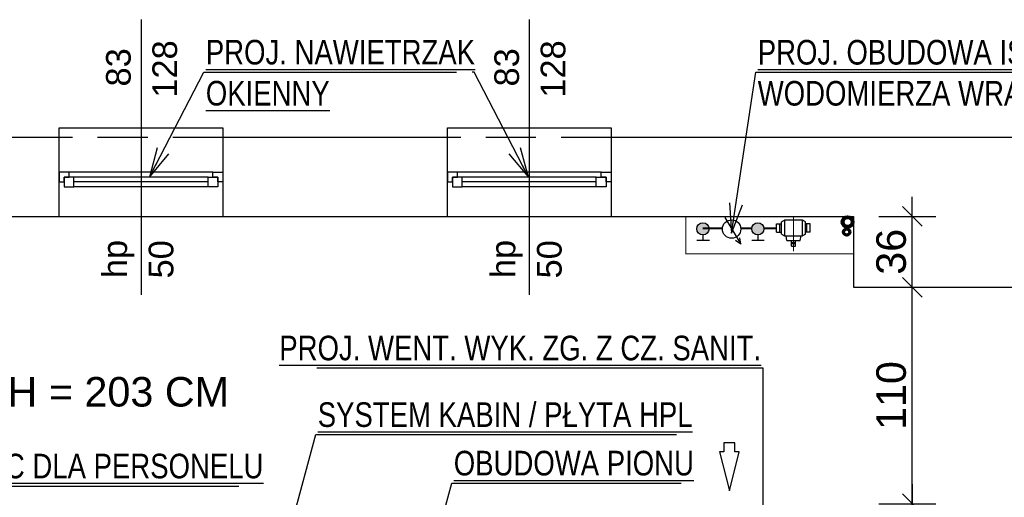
# Model space of a CAD drawing. Header units: inches. Extents: x -663 to 1208, y -7370 to -755.
# Tile 9 of 13: x -119 to 381, y -5120 to -4878. Entities that reach past the tile are written whole.
import ezdxf
from ezdxf import colors
from ezdxf.entities.mleader import LeaderData, LeaderLine
from ezdxf.enums import TextEntityAlignment as Align
from ezdxf.math import Vec2, Vec3

# ---------------------------------------------------------------- set-up
doc = ezdxf.new("R2010")
doc.units = ezdxf.units.IN
doc.header["$MEASUREMENT"] = 0
doc.linetypes.add('DASHDOT', pattern=[25.4, 12.7, -6.35, 0, -6.35])
doc.linetypes.add('DASHED', pattern=[19.05, 12.7, -6.35])
for name, color, linetype, lineweight in [('$CIANY', 7, 'Continuous', 30), ('1', 7, 'Continuous', 18), ('IS_kanali', 34, 'Continuous', 80), ('IS_wentylacja_wywiew', 192, 'Continuous', 30), ('OPIS', 7, 'Continuous', 25), ('woda-proj', 5, 'Continuous', 70)]:
    doc.layers.add(name, color=color, linetype=linetype, lineweight=lineweight)
for name, color, linetype in [('AI_005_Txt_bd', 134, 'Continuous'), ('AI_006_Dim_bd', 252, 'Continuous'), ('AI_091_Ściana_inw_bd', 174, 'Continuous'), ('AI_101_Ściana_proj_bd', 6, 'Continuous'), ('AI_103_Nadproże_bd', 216, 'DASHED'), ('AI_109_Okna_bd', 152, 'Continuous'), ('AI_110_Okna_txt_bd', 134, 'Continuous')]:
    doc.layers.add(name, color=color, linetype=linetype)
doc.styles.add('Arial_15', font='txt', dxfattribs={"height": 15})
doc.styles.add('BIKTS', font='BIKROMSW.SHX', dxfattribs={"width": 0.8})
doc.dimstyles.new('Wymiary', dxfattribs={"dimtxt": 15, "dimasz": 10, "dimexe": 12, "dimexo": 10, "dimgap": 3, "dimtad": 1, "dimdec": 0, "dimzin": 0, "dimdsep": 46, "dimtxsty": 'Arial_15', "dimblk": 'OBLIQUE', "dimcen": 0.09, "dimdle": 10, "dimclrt": 134, "dimadec": 0, "dimazin": 0, "dimtfac": 1, "dimtdec": 0, "dimtofl": 0, "dimtmove": 0, "dimatfit": 1, "dimldrblk": 'OBLIQUE', "dimfxl": 17, "dimfxlon": 1, "dimtolj": 1, "dimtzin": 0, "dimarcsym": 0})

# ---------------------------------------------------------------- blocks, each defined once
blk = doc.blocks.new('_Oblique')
at = {"color": 0, "linetype": 'ByBlock', "lineweight": -2}
blk.add_line((-0.5, -0.5), (0.5, 0.5), dxfattribs=at)
blk = doc.blocks.new('*D2269')
at = {"layer": 'AI_006_Dim_bd', "color": 0, "lineweight": -2}
for p, q in [((334, -5133.63), (334, -5003.63)), ((317, -5013.63), (346, -5013.63)), ((317, -5123.63), (346, -5123.63))]:
    blk.add_line(p, q, dxfattribs=at)
at = {"layer": 'Defpoints', "color": 0}
for p in [(304.16, -5013.63), (334, -5013.63), (228.16, -5123.63)]:
    blk.add_point(p, dxfattribs=at)
at = {"layer": 'AI_006_Dim_bd', "color": 0, "linetype": 'ByBlock', "lineweight": -2, "xscale": 10, "yscale": 10, "zscale": 10}
for p, rotation in [((334, -5013.63), 90), ((334, -5123.63), 270)]:
    blk.add_blockref('_Oblique', p, dxfattribs=dict(at, rotation=rotation))
at = {"layer": 'AI_006_Dim_bd', "color": 134, "insert": (323.34, -5068.63), "char_height": 15, "attachment_point": 5, "rotation": 90, "style": 'Arial_15'}
blk.add_mtext('\\A1;110', dxfattribs=at)
blk = doc.blocks.new('*D2374')
at = {"layer": 'AI_006_Dim_bd', "color": 0, "lineweight": -2}
for p, q in [((334, -5113.63), (334, -5173.63)), ((317, -5123.63), (346, -5123.63)), ((317, -5163.63), (346, -5163.63))]:
    blk.add_line(p, q, dxfattribs=at)
at = {"layer": 'Defpoints', "color": 0}
for p in [(228.16, -5123.63), (228.16, -5163.63), (334, -5163.63)]:
    blk.add_point(p, dxfattribs=at)
at = {"layer": 'AI_006_Dim_bd', "color": 0, "linetype": 'ByBlock', "lineweight": -2, "xscale": 10, "yscale": 10, "zscale": 10}
for p, rotation in [((334, -5123.63), 90), ((334, -5163.63), 270)]:
    blk.add_blockref('_Oblique', p, dxfattribs=dict(at, rotation=rotation))
at = {"layer": 'AI_006_Dim_bd', "color": 134, "insert": (323.34, -5143.63), "char_height": 15, "attachment_point": 5, "rotation": 90, "style": 'Arial_15'}
blk.add_mtext('\\A1;40', dxfattribs=at)
blk = doc.blocks.new('*D2375')
at = {"layer": 'AI_006_Dim_bd', "color": 0, "lineweight": -2}
for p, q in [((334, -5023.63), (334, -4967.63)), ((317, -4977.63), (346, -4977.63)), ((317, -5013.63), (346, -5013.63))]:
    blk.add_line(p, q, dxfattribs=at)
at = {"layer": 'Defpoints', "color": 0}
for p in [(304.16, -4977.63), (334, -4977.63), (304.16, -5013.63)]:
    blk.add_point(p, dxfattribs=at)
at = {"layer": 'AI_006_Dim_bd', "color": 0, "linetype": 'ByBlock', "lineweight": -2, "xscale": 10, "yscale": 10, "zscale": 10}
for p, rotation in [((334, -4977.63), 90), ((334, -5013.63), 270)]:
    blk.add_blockref('_Oblique', p, dxfattribs=dict(at, rotation=rotation))
at = {"layer": 'AI_006_Dim_bd', "color": 134, "insert": (323.33, -4995.63), "char_height": 15, "attachment_point": 5, "rotation": 90, "style": 'Arial_15'}
blk.add_mtext('\\A1;36', dxfattribs=at)
blk = doc.blocks.new('WYM-ST2')
blk.add_line((0, 0), (-7.5, 0))
for points in [[(0, 0), (-15, 3.33)], [(-15, -3.33), (0, 0)]]:
    blk.add_lwpolyline(points)
blk = doc.blocks.new('A$C242b7823')
at = {"layer": 'IS_wentylacja_wywiew', "lineweight": 30}
blk.add_lwpolyline([(-4.86, 27.5), (0, 8.51), (0, 8.51), (4.86, 27.5), (4.86, 27.5), (2.65, 27.5), (2.65, 27.5), (2.65, 31.93), (2.65, 31.93), (-2.65, 31.93), (-2.65, 31.93), (-2.65, 27.5), (-2.65, 27.5), (-4.86, 27.5)], dxfattribs=at)

msp = doc.modelspace()

# ---------------------------------------------------------------- hatches: boundary and pattern name
at = {"layer": '$CIANY', "linetype": 'Continuous'}
h = msp.add_hatch(color=256, dxfattribs=at)
h.paths.add_polyline_path([(252.52, -4983.96, 1), (258.74, -4983.96, 1)])
h.paths.add_polyline_path([(224.66, -4983.96, 1), (230.89, -4983.96, 1)])

# ---------------------------------------------------------------- linework, layer by layer
for p, q in [((238.81, -4978.21), (246.95, -4991.78)), ((231.05, -4989.91), (224.66, -4989.91)), ((227.78, -4987.07), (227.78, -4989.91)), ((246.95, -4991.78), (244.28, -4989.81)), ((246.95, -4991.78), (246.48, -4988.58)), ((258.91, -4989.91), (252.51, -4989.91)), ((255.64, -4987.07), (255.64, -4989.91))]:
    msp.add_line(p, q, dxfattribs=at)
for centre, radius in [((242.31, -4984.09), 4.66), ((227.78, -4983.96), 3.11), ((255.63, -4983.96), 3.11)]:
    msp.add_circle(centre, radius, dxfattribs=at)
for points in [[(-98.84, -4937.63), (-98.84, -4932.63), (-15.84, -4932.63), (-15.84, -4937.63)], [(98.16, -4937.63), (98.16, -4932.63), (181.16, -4932.63), (181.16, -4937.63)], [(-98.84, -4977.63), (-15.84, -4977.63)], [(98.16, -4977.63), (181.16, -4977.63)]]:
    msp.add_lwpolyline(points)
at = {"layer": '1', "linetype": 'DASHDOT', "ltscale": 5}
msp.add_line((273.76, -4995.37), (273.76, -4978.02), dxfattribs=at)
at = {"layer": 'AI_091_Ściana_inw_bd', "linetype": 'Continuous', "ltscale": 0.5}
for points in [[(-185.84, -4998.63), (-185.84, -4977.63), (-98.84, -4977.63), (-98.84, -4937.63), (-225.84, -4937.63), (-225.84, -4998.63), (-185.84, -4998.63)], [(-15.84, -4977.63), (98.16, -4977.63), (98.16, -4937.63), (-15.84, -4937.63), (-15.84, -4977.63)], [(500.5, -4937.63), (181.16, -4937.63), (181.16, -4977.63)], [(181.16, -4977.63), (304.16, -4977.63), (304.16, -5013.63), (401.16, -5013.63), (401.16, -5027.63), (414.16, -5027.63), (414.16, -5040.63), (454.16, -5040.63), (454.16, -4977.63)]]:
    msp.add_lwpolyline(points, dxfattribs=at)
at = {"layer": 'AI_101_Ściana_proj_bd', "lineweight": 20, "ltscale": 2, "const_width": 0.5}
msp.add_lwpolyline([(304.16, -4996.63), (219.16, -4996.63), (219.16, -4977.63)], dxfattribs=at)
at = {"layer": 'AI_103_Nadproże_bd', "ltscale": 2}
for points in [[(-15.84, -4937.63), (-98.84, -4937.63)], [(181.16, -4937.63), (98.16, -4937.63)]]:
    msp.add_lwpolyline(points, dxfattribs=at)
at = {"layer": 'AI_109_Okna_bd'}
for points in [[(-93.84, -4955.13), (-98.84, -4955.13), (-98.84, -4960.13), (-96.34, -4960.13), (-96.34, -4957.63), (-93.84, -4957.63), (-93.84, -4955.13)], [(-20.84, -4955.13), (-15.84, -4955.13), (-15.84, -4960.13), (-18.34, -4960.13), (-18.34, -4957.63), (-20.84, -4957.63), (-20.84, -4955.13)], [(103.16, -4955.13), (98.16, -4955.13), (98.16, -4960.13), (100.66, -4960.13), (100.66, -4957.63), (103.16, -4957.63), (103.16, -4955.13)], [(176.16, -4955.13), (181.16, -4955.13), (181.16, -4960.13), (178.66, -4960.13), (178.66, -4957.63), (176.16, -4957.63), (176.16, -4955.13)], [(-91.34, -4957.63), (-96.34, -4957.63), (-96.34, -4962.63), (-91.34, -4962.63), (-91.34, -4957.63)], [(-23.34, -4960.13), (-91.34, -4960.13)], [(-23.34, -4957.63), (-18.34, -4957.63), (-18.34, -4962.63), (-23.34, -4962.63), (-23.34, -4957.63)], [(105.66, -4957.63), (100.66, -4957.63), (100.66, -4962.63), (105.66, -4962.63), (105.66, -4957.63)], [(173.66, -4960.13), (105.66, -4960.13)], [(173.66, -4957.63), (178.66, -4957.63), (178.66, -4962.63), (173.66, -4962.63), (173.66, -4957.63)]]:
    msp.add_lwpolyline(points, dxfattribs=at)
at = {"layer": 'AI_109_Okna_bd', "color": 8}
for points in [[(-20.84, -4955.13), (-93.84, -4955.13)], [(176.16, -4955.13), (103.16, -4955.13)], [(-23.34, -4957.63), (-91.34, -4957.63)], [(173.66, -4957.63), (105.66, -4957.63)], [(-23.34, -4962.63), (-91.34, -4962.63)], [(173.66, -4962.63), (105.66, -4962.63)]]:
    msp.add_lwpolyline(points, dxfattribs=at)
at = {"layer": 'AI_110_Okna_txt_bd'}
for points in [[(-57.34, -4877.72), (-57.34, -5017.53)], [(139.66, -4877.72), (139.66, -5017.53)]]:
    msp.add_lwpolyline(points, dxfattribs=at)
at = {"layer": 'IS_kanali'}
msp.add_circle((301.13, -4980.49), 2.5, dxfattribs=at)
at = {"layer": 'OPIS', "linetype": 'Continuous'}
for p, q in [((267.65, -4980.45), (269.12, -4979.56)), ((267.65, -4986.68), (267.65, -4980.45)), ((279.72, -4980.45), (278.25, -4979.56)), ((279.72, -4986.68), (279.72, -4980.45)), ((265.16, -4985.62), (265.16, -4981.46)), ((265.16, -4981.46), (267.65, -4981.46)), ((266.85, -4985.62), (266.85, -4981.46)), ((282.21, -4981.46), (279.72, -4981.46)), ((280.52, -4985.62), (280.52, -4981.46)), ((282.21, -4985.62), (282.21, -4981.46)), ((265.16, -4985.62), (267.65, -4985.62)), ((267.65, -4986.68), (269.12, -4987.57)), ((270.41, -4989.87), (269.99, -4987.57)), ((270.41, -4989.87), (277.12, -4989.87)), ((272.64, -4992.81), (272.64, -4989.87)), ((274.8, -4992.81), (274.8, -4989.87)), ((277.12, -4989.87), (277.54, -4987.57)), ((279.72, -4986.68), (278.25, -4987.57)), ((282.21, -4985.62), (279.72, -4985.62)), ((272.64, -4990.84), (274.8, -4990.84)), ((272.64, -4991.38), (274.8, -4991.38)), ((272.64, -4992.81), (274.8, -4992.81))]:
    msp.add_line(p, q, dxfattribs=at)
msp.add_lwpolyline([(278.25, -4987.57), (278.25, -4979.56), (269.12, -4979.56), (269.12, -4987.57)], close=True, dxfattribs=at)
at = {"layer": 'woda-proj', "lineweight": 40, "ltscale": 0.3}
for p, q in [((227.78, -4983.54), (237.69, -4983.54)), ((246.93, -4983.54), (252.55, -4983.54)), ((258.72, -4983.54), (265.16, -4983.54))]:
    msp.add_line(p, q, dxfattribs=at)
at = {"layer": 'woda-proj', "linetype": 'Continuous'}
msp.add_circle((300.73, -4985.53), 1.6, dxfattribs=at)

# ---------------------------------------------------------------- block references
at = {"layer": 'AI_101_Ściana_proj_bd', "xscale": 1.041666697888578, "yscale": 1.041666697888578, "zscale": 1.041666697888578}
msp.add_blockref('A$C242b7823', (241.16, -5125.88), dxfattribs=at)

# ---------------------------------------------------------------- texts
at = {"layer": 'AI_005_Txt_bd', "style": 'Arial_15'}
for s, p in [('128', (-35.3, -4917.34)), ('128', (161.7, -4917.34)), ('83', (-58.82, -4911.65)), ('83', (138.18, -4911.65)), ('hp', (-60.7, -5009)), ('hp', (136.3, -5009)), ('50', (-37.18, -5009.14)), ('50', (159.82, -5009.14))]:
    msp.add_text(s, height=12.5, rotation=90, dxfattribs=at).set_placement(p, align=Align.BOTTOM_LEFT)
msp.add_text('H = 203 CM', height=15, dxfattribs=at).set_placement((-125.05, -5078.72), align=Align.BOTTOM_LEFT)

# ---------------------------------------------------------------- dimensions: what is measured, and where the dimension line sits
at = {"layer": 'AI_006_Dim_bd'}
for base, p1, p2, picture, middle in [((334, -4977.63), (304.16, -5013.63), (304.16, -4977.63), '*D2375', (323.33, -4995.63)), ((334, -5013.63), (228.16, -5123.63), (304.16, -5013.63), '*D2269', (323.34, -5068.63)), ((334, -5163.63), (228.16, -5123.63), (228.16, -5163.63), '*D2374', (323.34, -5143.63))]:
    dim = msp.add_linear_dim(base=base, p1=p1, p2=p2, angle=90, dimstyle='Wymiary', override={"dimtmove": 1}, dxfattribs=at)
    dim.commit()
    dim.dimension.update_dxf_attribs({"geometry": picture, "text_midpoint": middle})

# ---------------------------------------------------------------- leaders
at = {"layer": 'AI_005_Txt_bd'}
ml = msp.add_multileader_mtext('Standard', dxfattribs=at)
ml.set_content('\\pxsm1;{\\L\\fArial|b0|i0|c238|p34;PROJ. NAWIETRZAK\\POKIENNY }', color=2, style='BIKTS')
ml.set_leader_properties(linetype='ByLayer', lineweight=-3)
ml.set_arrow_properties(name='WYM-ST2')
ml.build(insert=Vec2(0, 0))
ml.multileader.update_dxf_attribs({"text_left_attachment_type": 8, "text_right_attachment_type": 8, "dogleg_length": 0, "arrow_head_size": 1})
ctx = ml.context
ctx.base_point, ctx.char_height, ctx.arrow_head_size, ctx.landing_gap_size, ctx.plane_origin = Vec3(-25.45, -4904.41), 12.5, 1, 1, Vec3(-83.54, -5077.06)
ctx.left_attachment, ctx.right_attachment = 8, 8
notes = []
notes.append((ctx, [(0, (1, 1, 0), (-25.45, -4904.41), (1, 0), 0, [(0, [(-53.05, -4957.63)], 0, [])])]))
ctx.mtext.insert, ctx.mtext.line_spacing_factor, ctx.mtext.flow_direction = Vec3(-24.45, -4887.98), 0.72, 5
ml = msp.add_multileader_mtext('Standard', dxfattribs=at)
ml.set_content('\\pxsm1;{\\L\\fArial|b0|i0|c238|p34;PROJ. OBUDOWA ISTN.\\P\\lWODOMIERZA WRAZ Z REWIZJĄ}', color=2, style='BIKTS')
ml.set_leader_properties(linetype='ByLayer', lineweight=-3)
ml.set_arrow_properties(name='WYM-ST2')
ml.build(insert=Vec2(0, 0))
ml.multileader.update_dxf_attribs({"text_left_attachment_type": 8, "text_right_attachment_type": 8, "dogleg_length": 0, "arrow_head_size": 1})
ctx = ml.context
ctx.base_point, ctx.char_height, ctx.arrow_head_size, ctx.landing_gap_size, ctx.plane_origin = Vec3(254.56, -4904.41), 12.5, 1, 1, Vec3(196.47, -5077.06)
ctx.left_attachment, ctx.right_attachment = 8, 8
notes.append((ctx, [(0, (1, 1, 0), (254.56, -4904.41), (1, 0), 0, [(0, [(242.31, -4986.09)], 0, [])])]))
ctx.mtext.insert, ctx.mtext.line_spacing_factor, ctx.mtext.flow_direction = Vec3(255.56, -4888.02), 0.72, 5
ml = msp.add_multileader_mtext('Standard', dxfattribs=at)
ml.set_content('\\pxsm1;', color=2, style='BIKTS')
ml.set_leader_properties(linetype='ByLayer', lineweight=-3)
ml.set_arrow_properties(name='WYM-ST2')
ml.build(insert=Vec2(0, 0))
ml.multileader.update_dxf_attribs({"text_left_attachment_type": 8, "text_right_attachment_type": 8, "dogleg_length": 0, "arrow_head_size": 1})
ctx = ml.context
ctx.base_point, ctx.char_height, ctx.arrow_head_size, ctx.landing_gap_size, ctx.plane_origin = Vec3(109.61, -4904.41), 12.5, 1, 1, Vec3(169.69, -5077.06)
ctx.left_attachment, ctx.right_attachment = 8, 8
notes.append((ctx, [(0, (1, 1, 0), (111.61, -4904.41), (-1, 0), 0, [(0, [(139.21, -4957.63)], 0, [])])]))
ctx.mtext.insert, ctx.mtext.alignment, ctx.mtext.line_spacing_factor, ctx.mtext.flow_direction = Vec3(110.61, -4904.41), 3, 0.72, 5
ml = msp.add_multileader_mtext('Standard', dxfattribs=at)
ml.set_content('\\pxsm1;{\\L\\fArial|b0|i0|c238|p34;PROJ. WENT. WYK. ZG. Z CZ. SANIT.}', color=2, style='BIKTS')
ml.set_leader_properties(linetype='ByLayer', lineweight=-3)
ml.set_arrow_properties(name='WYM-ST2')
ml.build(insert=Vec2(0, 0))
ml.multileader.update_dxf_attribs({"text_left_attachment_type": 8, "text_right_attachment_type": 8, "dogleg_length": 0, "arrow_head_size": 1})
ctx = ml.context
ctx.base_point, ctx.char_height, ctx.arrow_head_size, ctx.landing_gap_size, ctx.plane_origin, ctx.plane_x_axis = Vec3(14.09, -5054.65), 12.5, 1, 1, Vec3(-147.84, -5273.18), Vec3(-1, 0)
ctx.left_attachment, ctx.right_attachment, ctx.text_align_type = 8, 8, 2
notes.append((ctx, [(0, (1, 1, 0), (258.27, -5054.65), (-1, 0), 0, [(0, [(258.27, -5265.23), (258.27, -5054.65)], 0, [])])]))
ctx.mtext.insert, ctx.mtext.alignment, ctx.mtext.line_spacing_factor, ctx.mtext.flow_direction = Vec3(257.27, -5038.23), 3, 0.72, 5
ml = msp.add_multileader_mtext('Standard', dxfattribs=at)
ml.set_content('\\pxsm1;{\\L\\fArial|b0|i0|c238|p34;SYSTEM KABIN / PŁYTA HPL}', color=2, style='BIKTS')
ml.set_leader_properties(linetype='ByLayer', lineweight=-3)
ml.set_arrow_properties(name='WYM-ST2')
ml.build(insert=Vec2(0, 0))
ml.multileader.update_dxf_attribs({"text_left_attachment_type": 8, "text_right_attachment_type": 8, "dogleg_length": 0, "arrow_head_size": 1})
ctx = ml.context
ctx.base_point, ctx.char_height, ctx.arrow_head_size, ctx.landing_gap_size, ctx.plane_origin, ctx.plane_x_axis = Vec3(31.32, -5088.49), 12.5, 1, 1, Vec3(437.43, -5307.01), Vec3(-1, 0)
ctx.left_attachment, ctx.right_attachment, ctx.text_align_type = 8, 8, 2
notes.append((ctx, [(0, (1, 1, 0), (31.32, -5088.49), (1, 0), 0, [(0, [(-4.84, -5221.86), (31.32, -5088.49)], 0, [])])]))
ctx.mtext.insert, ctx.mtext.line_spacing_factor, ctx.mtext.flow_direction = Vec3(32.32, -5072.07), 0.72, 5
ml = msp.add_multileader_mtext('Standard', dxfattribs=at)
ml.set_content('\\pxsm1;{\\L\\fArial|b0|i0|c238|p34;WC DLA PERSONELU}', color=2, style='BIKTS')
ml.set_leader_properties(linetype='ByLayer', lineweight=-3)
ml.set_arrow_properties(name='WYM-ST2')
ml.build(insert=Vec2(0, 0))
ml.multileader.update_dxf_attribs({"text_left_attachment_type": 8, "text_right_attachment_type": 8, "dogleg_length": 0, "arrow_head_size": 1})
ctx = ml.context
ctx.base_point, ctx.char_height, ctx.arrow_head_size, ctx.landing_gap_size, ctx.plane_origin = Vec3(-140.59, -5114.6), 12.5, 1, 1, Vec3(-232.06, -5282.71)
ctx.left_attachment, ctx.right_attachment = 8, 8
notes.append((ctx, [(0, (1, 1, 0), (-140.59, -5114.6), (1, 0), 0, [(0, [(-140.59, -5212.16)], 0, [])])]))
ctx.mtext.insert, ctx.mtext.line_spacing_factor, ctx.mtext.flow_direction = Vec3(-139.59, -5098.18), 0.72, 5
ml = msp.add_multileader_mtext('Standard', dxfattribs=at)
ml.set_content('\\pxsm1;{\\L\\fArial|b0|i0|c238|p34;OBUDOWA PIONU}', color=2, style='BIKTS')
ml.set_leader_properties(linetype='ByLayer', lineweight=-3)
ml.set_arrow_properties(name='WYM-ST2')
ml.build(insert=Vec2(0, 0))
ml.multileader.update_dxf_attribs({"text_left_attachment_type": 8, "text_right_attachment_type": 8, "dogleg_length": 0, "arrow_head_size": 1})
ctx = ml.context
ctx.base_point, ctx.char_height, ctx.arrow_head_size, ctx.landing_gap_size, ctx.plane_origin, ctx.plane_x_axis = Vec3(100.35, -5113.12), 12.5, 1, 1, Vec3(761.86, -5181.36), Vec3(-1, 0)
ctx.left_attachment, ctx.right_attachment, ctx.text_align_type = 8, 8, 2
notes.append((ctx, [(0, (1, 1, 0), (100.35, -5113.12), (1, 0), 0, [(0, [(78.99, -5192.18), (100.35, -5113.12)], 0, [])])]))
ctx.mtext.insert, ctx.mtext.line_spacing_factor, ctx.mtext.flow_direction = Vec3(101.35, -5096.7), 0.72, 5
for ctx, leaders in notes:
    for number, flags, end, landing, length, lines in leaders:
        leader = LeaderData()
        leader.index, (leader.has_last_leader_line, leader.has_dogleg_vector, leader.attachment_direction) = number, flags
        leader.last_leader_point, leader.dogleg_vector, leader.dogleg_length = Vec3(end), Vec3(landing), length
        for number, points, colour, breaks in lines:
            line = LeaderLine()
            line.index, line.vertices, line.color, line.breaks = number, Vec3.list(points), colors.encode_raw_color(colour), breaks
            leader.lines.append(line)
        ctx.leaders.append(leader)

doc.saveas('drawing.dxf')
